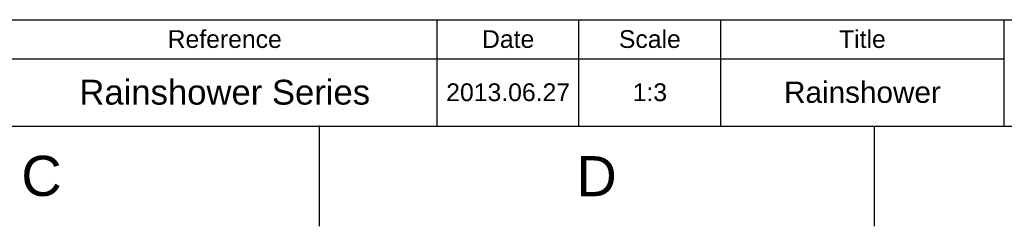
# Model space of a CAD drawing. Header units: millimetres. Extents: x 1200 to 1620, y -113 to 480.
# Tile 10 of 51: x 1406 to 1545, y -113 to -84. Entities that reach past the tile are written whole.
import ezdxf

# ---------------------------------------------------------------- set-up
doc = ezdxf.new("R2010")
doc.units = ezdxf.units.MM
doc.header["$LTSCALE"] = 0.1
doc.layers.add('FORM', color=7, linetype='Continuous')
doc.layers.add('TEXT', color=2, linetype='Continuous')
doc.styles.get("Standard").update_dxf_attribs({"font": 'arial_0.ttf'})

msp = doc.modelspace()

# ---------------------------------------------------------------- linework, layer by layer
for p, q in [((1213.6693, -99.3123), (1605.3864, -99.3123)), ((1448.6996, -99.3123), (1448.6996, -113.4537)), ((1527.043, -99.3123), (1527.043, -113.4537))]:
    msp.add_line(p, q)
msp.add_point((1448.6996, -99.3123))
at = {"layer": 'FORM'}
for p, q in [((1334.8864, -84.3123), (1605.3864, -84.3123)), ((1465.3864, -99.3123), (1465.3864, -84.3123)), ((1465.3864, -99.3123), (1465.3864, -84.3123)), ((1465.3864, -99.3123), (1465.3864, -84.3123)), ((1485.3864, -99.3123), (1485.3864, -84.3123)), ((1505.3864, -99.3123), (1505.3864, -84.3123)), ((1545.3864, -99.3123), (1545.3864, -84.3123)), ((1405.3864, -89.8123), (1545.3864, -89.8123))]:
    msp.add_line(p, q, dxfattribs=at)

# ---------------------------------------------------------------- texts
at = {"char_height": 5.6566, "attachment_point": 5}
for s, insert in [('C', (1409.5279, -106.383)), ('D', (1487.8713, -106.383))]:
    msp.add_mtext_dynamic_manual_height_columns(s, width=10, gutter_width=12.5, heights=[0], dxfattribs=dict(at, insert=insert))
at = {"layer": 'TEXT', "attachment_point": 5}
for s, width, insert, char_height in [('Reference', 60, (1435.3864, -87.0623), 2.5), ('Date', 20, (1475.3864, -87.0623), 2.5), ('Scale', 20, (1495.3864, -87.0623), 2.5), ('Title', 40, (1525.3864, -87.0623), 2.5), ('Rainshower Series', 60, (1435.3864, -94.5623), 3.5), ('Rainshower', 40, (1525.3864, -94.5623), 3), ('2013.06.27', 20, (1475.3864, -94.5623), 2.5), ('1:3', 20, (1495.3864, -94.5623), 2.5)]:
    msp.add_mtext_dynamic_manual_height_columns(s, width=width, gutter_width=12.5, heights=[0], dxfattribs=dict(at, insert=insert, char_height=char_height))

doc.saveas('drawing.dxf')
